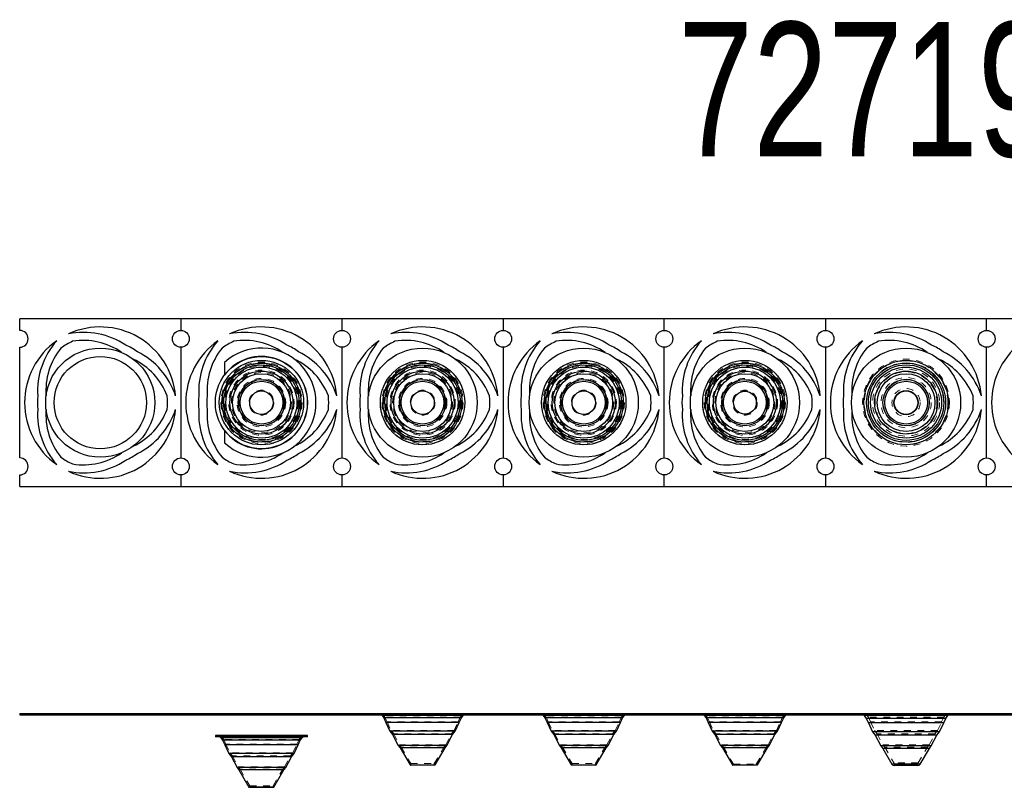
# Model space of a CAD drawing. Header units: inches. Extents: x 1772 to 2706, y -534 to -52.
# Tile 187 of 256: x 1780 to 1795, y -386 to -374. Entities that reach past the tile are written whole.
import ezdxf

# ---------------------------------------------------------------- set-up
doc = ezdxf.new("R2010")
doc.units = ezdxf.units.IN
doc.header["$LTSCALE"] = 0.5
doc.header["$MEASUREMENT"] = 0
doc.linetypes.add('HIDDEN', pattern=[0.225, 0.15, -0.075])
doc.layers.add('APP-M-S', color=30, linetype='Continuous')
doc.styles.add('SLDTEXTSTYLE0', font='TXT', dxfattribs={"width": 0.595745})

msp = doc.modelspace()

# ---------------------------------------------------------------- linework, layer by layer
at = {"layer": 'APP-M-S', "linetype": 'Continuous', "lineweight": 25}
for p, q in [((1823.62502, -378.74429), (1780.42502, -378.74429)), ((1780.42502, -378.91829), (1780.42502, -378.74429)), ((1782.82502, -378.74429), (1782.82502, -378.91829)), ((1785.22502, -378.91829), (1785.22502, -378.74429)), ((1787.62502, -378.74429), (1787.62502, -378.91829)), ((1790.02502, -378.91829), (1790.02502, -378.74429)), ((1792.42502, -378.74429), (1792.42502, -378.91829)), ((1794.82502, -378.91829), (1794.82502, -378.74429)), ((1780.42502, -380.81829), (1780.42502, -379.17029)), ((1782.82502, -379.17029), (1782.82502, -380.81829)), ((1785.22502, -380.81829), (1785.22502, -379.17029)), ((1787.62502, -379.17029), (1787.62502, -380.81829)), ((1790.02502, -380.81829), (1790.02502, -379.17029)), ((1792.42502, -379.17029), (1792.42502, -380.81829)), ((1794.82502, -380.81829), (1794.82502, -379.17029)), ((1783.47502, -379.39625), (1783.47502, -379.58179)), ((1783.47502, -380.40679), (1783.47502, -380.59234)), ((1780.42502, -381.24429), (1780.42502, -381.07029)), ((1782.82502, -381.07029), (1782.82502, -381.24429)), ((1785.22502, -381.24429), (1785.22502, -381.07029)), ((1787.62502, -381.07029), (1787.62502, -381.24429)), ((1790.02502, -381.24429), (1790.02502, -381.07029)), ((1792.42502, -381.07029), (1792.42502, -381.24429)), ((1794.82502, -381.24429), (1794.82502, -381.07029)), ((1780.42502, -381.24429), (1823.62502, -381.24429)), ((1780.42502, -384.61936), (1780.42502, -384.63936)), ((1780.42502, -384.61936), (1823.62502, -384.61936)), ((1780.42502, -384.63936), (1823.62502, -384.63936)), ((1782.82502, -384.61936), (1782.82502, -384.63936)), ((1785.22502, -384.61936), (1785.22502, -384.63936)), ((1785.82059, -384.65178), (1785.84581, -384.68667)), ((1787.02945, -384.65178), (1785.82059, -384.65178)), ((1785.84581, -384.68667), (1785.87841, -384.75584)), ((1787.00423, -384.68667), (1785.84581, -384.68667)), ((1785.87841, -384.75584), (1785.93934, -384.88618)), ((1786.97163, -384.75584), (1785.87841, -384.75584)), ((1786.9107, -384.88618), (1786.97163, -384.75584)), ((1786.97163, -384.75584), (1787.00423, -384.68667)), ((1787.00423, -384.68667), (1787.02945, -384.65178)), ((1787.62502, -384.61936), (1787.62502, -384.63936)), ((1788.22059, -384.65178), (1788.24581, -384.68667)), ((1789.42945, -384.65178), (1788.22059, -384.65178)), ((1788.24581, -384.68667), (1788.27841, -384.75584)), ((1789.40423, -384.68667), (1788.24581, -384.68667)), ((1788.27841, -384.75584), (1788.33934, -384.88618)), ((1789.37163, -384.75584), (1788.27841, -384.75584)), ((1789.3107, -384.88618), (1789.37163, -384.75584)), ((1789.37163, -384.75584), (1789.40423, -384.68667)), ((1789.40423, -384.68667), (1789.42945, -384.65178)), ((1790.02502, -384.61936), (1790.02502, -384.63936)), ((1790.62059, -384.65178), (1790.64581, -384.68667)), ((1791.82945, -384.65178), (1790.62059, -384.65178)), ((1790.64581, -384.68667), (1790.67841, -384.75584)), ((1791.80423, -384.68667), (1790.64581, -384.68667)), ((1790.67841, -384.75584), (1790.73934, -384.88618)), ((1791.77163, -384.75584), (1790.67841, -384.75584)), ((1791.7107, -384.88618), (1791.77163, -384.75584)), ((1791.77163, -384.75584), (1791.80423, -384.68667)), ((1791.80423, -384.68667), (1791.82945, -384.65178)), ((1792.42502, -384.61936), (1792.42502, -384.63936)), ((1793.00208, -384.65178), (1793.03283, -384.69432)), ((1794.24796, -384.65178), (1793.00208, -384.65178)), ((1793.03283, -384.69432), (1793.06483, -384.76222)), ((1794.2172, -384.69432), (1793.03283, -384.69432)), ((1794.18521, -384.76222), (1794.2172, -384.69432)), ((1794.2172, -384.69432), (1794.24796, -384.65178)), ((1794.82502, -384.61936), (1794.82502, -384.63936)), ((1785.93934, -384.88618), (1785.97755, -384.93509)), ((1786.9107, -384.88618), (1785.93934, -384.88618)), ((1786.87249, -384.93509), (1786.9107, -384.88618)), ((1788.33934, -384.88618), (1788.37755, -384.93509)), ((1789.3107, -384.88618), (1788.33934, -384.88618)), ((1789.27249, -384.93509), (1789.3107, -384.88618)), ((1790.73934, -384.88618), (1790.77755, -384.93509)), ((1791.7107, -384.88618), (1790.73934, -384.88618)), ((1791.67249, -384.93509), (1791.7107, -384.88618)), ((1793.06483, -384.76222), (1793.12647, -384.89408)), ((1794.18521, -384.76222), (1793.06483, -384.76222)), ((1793.12647, -384.89408), (1793.16491, -384.94328)), ((1794.12357, -384.89408), (1793.12647, -384.89408)), ((1794.08513, -384.94328), (1794.12357, -384.89408)), ((1794.12357, -384.89408), (1794.18521, -384.76222)), ((1783.33902, -384.94936), (1783.33902, -384.96936)), ((1784.71102, -384.94936), (1783.33902, -384.94936)), ((1784.71102, -384.96936), (1783.33902, -384.96936)), ((1783.42059, -384.98178), (1783.44581, -385.01667)), ((1784.62945, -384.98178), (1783.42059, -384.98178)), ((1783.44581, -385.01667), (1783.47841, -385.08584)), ((1784.60423, -385.01667), (1783.44581, -385.01667)), ((1784.57163, -385.08584), (1784.60423, -385.01667)), ((1784.60423, -385.01667), (1784.62945, -384.98178)), ((1784.71102, -384.96936), (1784.71102, -384.94936)), ((1785.97755, -384.93509), (1786.06351, -385.09742)), ((1786.87249, -384.93509), (1785.97755, -384.93509)), ((1786.78653, -385.09742), (1786.87249, -384.93509)), ((1788.37755, -384.93509), (1788.46351, -385.09742)), ((1789.27249, -384.93509), (1788.37755, -384.93509)), ((1789.18653, -385.09742), (1789.27249, -384.93509)), ((1790.77755, -384.93509), (1790.86351, -385.09742)), ((1791.67249, -384.93509), (1790.77755, -384.93509)), ((1791.58653, -385.09742), (1791.67249, -384.93509)), ((1793.16491, -384.94328), (1793.25078, -385.10544)), ((1794.08513, -384.94328), (1793.16491, -384.94328)), ((1793.99926, -385.10544), (1794.08513, -384.94328)), ((1783.47841, -385.08584), (1783.53934, -385.21618)), ((1784.57163, -385.08584), (1783.47841, -385.08584)), ((1784.5107, -385.21618), (1784.57163, -385.08584)), ((1786.06351, -385.09742), (1786.0897, -385.13277)), ((1786.78653, -385.09742), (1786.06351, -385.09742)), ((1786.0897, -385.13277), (1786.2395, -385.38789)), ((1786.76034, -385.13277), (1786.0897, -385.13277)), ((1786.61054, -385.38789), (1786.76034, -385.13277)), ((1786.76034, -385.13277), (1786.78653, -385.09742)), ((1788.46351, -385.09742), (1788.4897, -385.13277)), ((1789.18653, -385.09742), (1788.46351, -385.09742)), ((1788.4897, -385.13277), (1788.6395, -385.38789)), ((1789.16034, -385.13277), (1788.4897, -385.13277)), ((1789.01054, -385.38789), (1789.16034, -385.13277)), ((1789.16034, -385.13277), (1789.18653, -385.09742)), ((1790.86351, -385.09742), (1790.8897, -385.13277)), ((1791.58653, -385.09742), (1790.86351, -385.09742)), ((1790.8897, -385.13277), (1791.0395, -385.38789)), ((1791.56034, -385.13277), (1790.8897, -385.13277)), ((1791.41054, -385.38789), (1791.56034, -385.13277)), ((1791.56034, -385.13277), (1791.58653, -385.09742)), ((1793.25078, -385.10544), (1793.27717, -385.14106)), ((1793.99926, -385.10544), (1793.25078, -385.10544)), ((1793.27717, -385.14106), (1793.4149, -385.37561)), ((1793.97287, -385.14106), (1793.27717, -385.14106)), ((1793.83514, -385.37561), (1793.97287, -385.14106)), ((1793.97287, -385.14106), (1793.99926, -385.10544)), ((1783.53934, -385.21618), (1783.57755, -385.26509)), ((1784.5107, -385.21618), (1783.53934, -385.21618)), ((1783.57755, -385.26509), (1783.66351, -385.42742)), ((1784.47249, -385.26509), (1783.57755, -385.26509)), ((1784.38653, -385.42742), (1784.47249, -385.26509)), ((1784.47249, -385.26509), (1784.5107, -385.21618)), ((1783.66351, -385.42742), (1783.6897, -385.46277)), ((1784.38653, -385.42742), (1783.66351, -385.42742)), ((1783.6897, -385.46277), (1783.8395, -385.71789)), ((1784.36034, -385.46277), (1783.6897, -385.46277)), ((1784.21054, -385.71789), (1784.36034, -385.46277)), ((1784.36034, -385.46277), (1784.38653, -385.42742)), ((1786.2395, -385.38789), (1786.61054, -385.38789)), ((1786.60623, -385.39036), (1786.24381, -385.39036)), ((1788.6395, -385.38789), (1789.01054, -385.38789)), ((1789.00623, -385.39036), (1788.64381, -385.39036)), ((1791.0395, -385.38789), (1791.41054, -385.38789)), ((1791.40623, -385.39036), (1791.04381, -385.39036)), ((1793.83514, -385.37561), (1793.4149, -385.37561)), ((1793.80065, -385.39536), (1793.44939, -385.39536)), ((1783.8395, -385.71789), (1784.21054, -385.71789)), ((1784.20623, -385.72036), (1783.84381, -385.72036))]:
    msp.add_line(p, q, dxfattribs=at)
at = {"layer": 'APP-M-S', "linetype": 'HIDDEN', "lineweight": 18}
for p, q in [((1780.49825, -384.61936), (1780.49825, -384.63936)), ((1780.55102, -384.63936), (1780.55102, -384.61936)), ((1780.68802, -384.61936), (1780.68802, -384.63936)), ((1780.69109, -384.61936), (1780.69109, -384.63936)), ((1780.69337, -384.61936), (1780.69337, -384.63936)), ((1780.81252, -384.61936), (1780.81252, -384.63936)), ((1780.81541, -384.61936), (1780.81541, -384.63936)), ((1780.8187, -384.61936), (1780.8187, -384.63936)), ((1780.93752, -384.61936), (1780.93752, -384.63936)), ((1780.97725, -384.61936), (1780.97725, -384.63936)), ((1781.04003, -384.61936), (1781.04003, -384.63936)), ((1781.15046, -384.61936), (1781.15046, -384.63936)), ((1781.21324, -384.61936), (1781.21324, -384.63936)), ((1781.94158, -384.61936), (1781.94158, -384.63936)), ((1782.00424, -384.61936), (1782.00424, -384.63936)), ((1782.11478, -384.61936), (1782.11478, -384.63936)), ((1782.17745, -384.61936), (1782.17745, -384.63936)), ((1782.31252, -384.63936), (1782.31252, -384.61936)), ((1782.43752, -384.63936), (1782.43752, -384.61936)), ((1782.62179, -384.61936), (1782.62179, -384.63936)), ((1782.62679, -384.63936), (1782.62679, -384.61936)), ((1782.69902, -384.61936), (1782.69902, -384.63936)), ((1782.74734, -384.61936), (1782.74734, -384.63936)), ((1782.89825, -384.61936), (1782.89825, -384.63936)), ((1782.95102, -384.63936), (1782.95102, -384.61936)), ((1783.08802, -384.61936), (1783.08802, -384.63936)), ((1783.09109, -384.61936), (1783.09109, -384.63936)), ((1783.09337, -384.61936), (1783.09337, -384.63936)), ((1783.21252, -384.61936), (1783.21252, -384.63936)), ((1783.21541, -384.61936), (1783.21541, -384.63936)), ((1783.2187, -384.61936), (1783.2187, -384.63936)), ((1783.37725, -384.61936), (1783.37725, -384.63936)), ((1783.44003, -384.61936), (1783.44003, -384.63936)), ((1783.47502, -384.63936), (1783.47502, -384.61936)), ((1783.55046, -384.61936), (1783.55046, -384.63936)), ((1783.61324, -384.61936), (1783.61324, -384.63936)), ((1784.34158, -384.61936), (1784.34158, -384.63936)), ((1784.40424, -384.61936), (1784.40424, -384.63936)), ((1784.51478, -384.61936), (1784.51478, -384.63936)), ((1784.57745, -384.61936), (1784.57745, -384.63936)), ((1784.71252, -384.63936), (1784.71252, -384.61936)), ((1784.83752, -384.63936), (1784.83752, -384.61936)), ((1785.02179, -384.61936), (1785.02179, -384.63936)), ((1785.02679, -384.63936), (1785.02679, -384.61936)), ((1785.09902, -384.61936), (1785.09902, -384.63936)), ((1785.14734, -384.61936), (1785.14734, -384.63936)), ((1785.29825, -384.61936), (1785.29825, -384.63936)), ((1785.35102, -384.63936), (1785.35102, -384.61936)), ((1785.48802, -384.61936), (1785.48802, -384.63936)), ((1785.49109, -384.61936), (1785.49109, -384.63936)), ((1785.49337, -384.61936), (1785.49337, -384.63936)), ((1785.61252, -384.61936), (1785.61252, -384.63936)), ((1785.61541, -384.61936), (1785.61541, -384.63936)), ((1785.6187, -384.61936), (1785.6187, -384.63936)), ((1785.77725, -384.61936), (1785.77725, -384.63936)), ((1785.82059, -384.65178), (1787.02945, -384.65178)), ((1785.8368, -384.64006), (1785.86311, -384.67646)), ((1787.01324, -384.64006), (1785.83853, -384.64006)), ((1785.84003, -384.61936), (1785.84003, -384.63936)), ((1786.98693, -384.67646), (1785.86311, -384.67646)), ((1785.86311, -384.67646), (1785.89651, -384.74735)), ((1785.87841, -384.75584), (1786.97163, -384.75584)), ((1786.95353, -384.74735), (1785.89651, -384.74735)), ((1785.89651, -384.74735), (1785.95649, -384.87566)), ((1785.95046, -384.61936), (1785.95046, -384.63936)), ((1786.01324, -384.61936), (1786.01324, -384.63936)), ((1786.74158, -384.61936), (1786.74158, -384.63936)), ((1786.80424, -384.61936), (1786.80424, -384.63936)), ((1786.89355, -384.87566), (1786.95353, -384.74735)), ((1786.91478, -384.61936), (1786.91478, -384.63936)), ((1786.95353, -384.74735), (1786.98693, -384.67646)), ((1786.97745, -384.61936), (1786.97745, -384.63936)), ((1786.98693, -384.67646), (1787.01324, -384.64006)), ((1787.23752, -384.63936), (1787.23752, -384.61936)), ((1787.42179, -384.61936), (1787.42179, -384.63936)), ((1787.42679, -384.63936), (1787.42679, -384.61936)), ((1787.49902, -384.61936), (1787.49902, -384.63936)), ((1787.54734, -384.61936), (1787.54734, -384.63936)), ((1787.69825, -384.61936), (1787.69825, -384.63936)), ((1787.75102, -384.63936), (1787.75102, -384.61936)), ((1787.88802, -384.61936), (1787.88802, -384.63936)), ((1787.89109, -384.61936), (1787.89109, -384.63936)), ((1787.89337, -384.61936), (1787.89337, -384.63936)), ((1788.01252, -384.61936), (1788.01252, -384.63936)), ((1788.01541, -384.61936), (1788.01541, -384.63936)), ((1788.0187, -384.61936), (1788.0187, -384.63936)), ((1788.17725, -384.61936), (1788.17725, -384.63936)), ((1788.22059, -384.65178), (1789.42945, -384.65178)), ((1788.2368, -384.64006), (1788.26311, -384.67646)), ((1789.41324, -384.64006), (1788.23853, -384.64006)), ((1788.24003, -384.61936), (1788.24003, -384.63936)), ((1789.38693, -384.67646), (1788.26311, -384.67646)), ((1788.26311, -384.67646), (1788.29651, -384.74735)), ((1788.27841, -384.75584), (1789.37163, -384.75584)), ((1789.35353, -384.74735), (1788.29651, -384.74735)), ((1788.29651, -384.74735), (1788.35649, -384.87566)), ((1788.35046, -384.61936), (1788.35046, -384.63936)), ((1788.41324, -384.61936), (1788.41324, -384.63936)), ((1789.14158, -384.61936), (1789.14158, -384.63936)), ((1789.20424, -384.61936), (1789.20424, -384.63936)), ((1789.29355, -384.87566), (1789.35353, -384.74735)), ((1789.31478, -384.61936), (1789.31478, -384.63936)), ((1789.35353, -384.74735), (1789.38693, -384.67646)), ((1789.37745, -384.61936), (1789.37745, -384.63936)), ((1789.38693, -384.67646), (1789.41324, -384.64006)), ((1789.63752, -384.63936), (1789.63752, -384.61936)), ((1789.82179, -384.61936), (1789.82179, -384.63936)), ((1789.82679, -384.63936), (1789.82679, -384.61936)), ((1789.89902, -384.61936), (1789.89902, -384.63936)), ((1789.94734, -384.61936), (1789.94734, -384.63936)), ((1790.09825, -384.61936), (1790.09825, -384.63936)), ((1790.15102, -384.63936), (1790.15102, -384.61936)), ((1790.28802, -384.61936), (1790.28802, -384.63936)), ((1790.29109, -384.61936), (1790.29109, -384.63936)), ((1790.29337, -384.61936), (1790.29337, -384.63936)), ((1790.41252, -384.61936), (1790.41252, -384.63936)), ((1790.41541, -384.61936), (1790.41541, -384.63936)), ((1790.4187, -384.61936), (1790.4187, -384.63936)), ((1790.57725, -384.61936), (1790.57725, -384.63936)), ((1790.62059, -384.65178), (1791.82945, -384.65178)), ((1790.6368, -384.64006), (1790.66311, -384.67646)), ((1791.81324, -384.64006), (1790.63853, -384.64006)), ((1790.64003, -384.61936), (1790.64003, -384.63936)), ((1791.78693, -384.67646), (1790.66311, -384.67646)), ((1790.66311, -384.67646), (1790.69651, -384.74735)), ((1790.67841, -384.75584), (1791.77163, -384.75584)), ((1791.75353, -384.74735), (1790.69651, -384.74735)), ((1790.69651, -384.74735), (1790.75649, -384.87566)), ((1790.75046, -384.61936), (1790.75046, -384.63936)), ((1790.81324, -384.61936), (1790.81324, -384.63936)), ((1791.54158, -384.61936), (1791.54158, -384.63936)), ((1791.60424, -384.61936), (1791.60424, -384.63936)), ((1791.69355, -384.87566), (1791.75353, -384.74735)), ((1791.71478, -384.61936), (1791.71478, -384.63936)), ((1791.75353, -384.74735), (1791.78693, -384.67646)), ((1791.77745, -384.61936), (1791.77745, -384.63936)), ((1791.78693, -384.67646), (1791.81324, -384.64006)), ((1792.03752, -384.63936), (1792.03752, -384.61936)), ((1792.22179, -384.61936), (1792.22179, -384.63936)), ((1792.22679, -384.63936), (1792.22679, -384.61936)), ((1792.29902, -384.61936), (1792.29902, -384.63936)), ((1792.34734, -384.61936), (1792.34734, -384.63936)), ((1792.49825, -384.61936), (1792.49825, -384.63936)), ((1792.55102, -384.63936), (1792.55102, -384.61936)), ((1792.68802, -384.61936), (1792.68802, -384.63936)), ((1792.69109, -384.61936), (1792.69109, -384.63936)), ((1792.69337, -384.61936), (1792.69337, -384.63936)), ((1792.81252, -384.61936), (1792.81252, -384.63936)), ((1792.81541, -384.61936), (1792.81541, -384.63936)), ((1792.8187, -384.61936), (1792.8187, -384.63936)), ((1792.97725, -384.61936), (1792.97725, -384.63936)), ((1793.00208, -384.65178), (1794.24796, -384.65178)), ((1793.0368, -384.64006), (1793.06311, -384.67646)), ((1794.21324, -384.64006), (1793.03853, -384.64006)), ((1793.04003, -384.61936), (1793.04003, -384.63936)), ((1794.18693, -384.67646), (1793.06311, -384.67646)), ((1793.06311, -384.67646), (1793.09651, -384.74735)), ((1794.15353, -384.74735), (1793.09651, -384.74735)), ((1793.09651, -384.74735), (1793.15649, -384.87566)), ((1793.15046, -384.61936), (1793.15046, -384.63936)), ((1793.21324, -384.61936), (1793.21324, -384.63936)), ((1793.94158, -384.61936), (1793.94158, -384.63936)), ((1794.00424, -384.61936), (1794.00424, -384.63936)), ((1794.09355, -384.87566), (1794.15353, -384.74735)), ((1794.11478, -384.61936), (1794.11478, -384.63936)), ((1794.15353, -384.74735), (1794.18693, -384.67646)), ((1794.17745, -384.61936), (1794.17745, -384.63936)), ((1794.18693, -384.67646), (1794.21324, -384.64006)), ((1794.43752, -384.63936), (1794.43752, -384.61936)), ((1794.62179, -384.61936), (1794.62179, -384.63936)), ((1794.62679, -384.63936), (1794.62679, -384.61936)), ((1794.69902, -384.61936), (1794.69902, -384.63936)), ((1794.74734, -384.61936), (1794.74734, -384.63936)), ((1794.89825, -384.61936), (1794.89825, -384.63936)), ((1794.95102, -384.63936), (1794.95102, -384.61936)), ((1795.08802, -384.61936), (1795.08802, -384.63936)), ((1786.89355, -384.87566), (1785.95649, -384.87566)), ((1785.95649, -384.87566), (1785.99439, -384.92417)), ((1786.85565, -384.92417), (1786.89355, -384.87566)), ((1789.29355, -384.87566), (1788.35649, -384.87566)), ((1788.35649, -384.87566), (1788.39439, -384.92417)), ((1789.25565, -384.92417), (1789.29355, -384.87566)), ((1791.69355, -384.87566), (1790.75649, -384.87566)), ((1790.75649, -384.87566), (1790.79439, -384.92417)), ((1791.65565, -384.92417), (1791.69355, -384.87566)), ((1793.06483, -384.76222), (1794.18521, -384.76222)), ((1794.09355, -384.87566), (1793.15649, -384.87566)), ((1793.15649, -384.87566), (1793.19439, -384.92417)), ((1794.05565, -384.92417), (1794.09355, -384.87566)), ((1783.42059, -384.98178), (1784.62945, -384.98178)), ((1783.4368, -384.97006), (1783.46311, -385.00646)), ((1784.61324, -384.97006), (1783.43853, -384.97006)), ((1784.58693, -385.00646), (1783.46311, -385.00646)), ((1783.46311, -385.00646), (1783.49651, -385.07735)), ((1784.55353, -385.07735), (1784.58693, -385.00646)), ((1784.58693, -385.00646), (1784.61324, -384.97006)), ((1786.85565, -384.92417), (1785.99439, -384.92417)), ((1785.99439, -384.92417), (1786.08048, -385.08672)), ((1786.76956, -385.08672), (1786.85565, -384.92417)), ((1789.25565, -384.92417), (1788.39439, -384.92417)), ((1788.39439, -384.92417), (1788.48048, -385.08672)), ((1789.16956, -385.08672), (1789.25565, -384.92417)), ((1791.65565, -384.92417), (1790.79439, -384.92417)), ((1790.79439, -384.92417), (1790.88048, -385.08672)), ((1791.56956, -385.08672), (1791.65565, -384.92417)), ((1794.05565, -384.92417), (1793.19439, -384.92417)), ((1793.19439, -384.92417), (1793.28048, -385.08672)), ((1793.96956, -385.08672), (1794.05565, -384.92417)), ((1783.47841, -385.08584), (1784.57163, -385.08584)), ((1784.55353, -385.07735), (1783.49651, -385.07735)), ((1783.49651, -385.07735), (1783.55649, -385.20566)), ((1784.49355, -385.20566), (1784.55353, -385.07735)), ((1786.76956, -385.08672), (1786.08048, -385.08672)), ((1786.08048, -385.08672), (1786.1064, -385.12172)), ((1786.74364, -385.12172), (1786.1064, -385.12172)), ((1786.1064, -385.12172), (1786.25052, -385.36716)), ((1786.59952, -385.36716), (1786.74364, -385.12172)), ((1786.74364, -385.12172), (1786.76956, -385.08672)), ((1789.16956, -385.08672), (1788.48048, -385.08672)), ((1788.48048, -385.08672), (1788.5064, -385.12172)), ((1789.14364, -385.12172), (1788.5064, -385.12172)), ((1788.5064, -385.12172), (1788.65052, -385.36716)), ((1788.99952, -385.36716), (1789.14364, -385.12172)), ((1789.14364, -385.12172), (1789.16956, -385.08672)), ((1791.56956, -385.08672), (1790.88048, -385.08672)), ((1790.88048, -385.08672), (1790.9064, -385.12172)), ((1791.54364, -385.12172), (1790.9064, -385.12172)), ((1790.9064, -385.12172), (1791.05534, -385.37536)), ((1791.3947, -385.37536), (1791.54364, -385.12172)), ((1791.54364, -385.12172), (1791.56956, -385.08672)), ((1793.96956, -385.08672), (1793.28048, -385.08672)), ((1793.28048, -385.08672), (1793.3064, -385.12172)), ((1793.94364, -385.12172), (1793.3064, -385.12172)), ((1793.3064, -385.12172), (1793.44508, -385.35789)), ((1793.80496, -385.35789), (1793.94364, -385.12172)), ((1793.94364, -385.12172), (1793.96956, -385.08672)), ((1784.49355, -385.20566), (1783.55649, -385.20566)), ((1783.55649, -385.20566), (1783.59439, -385.25417)), ((1784.45565, -385.25417), (1783.59439, -385.25417)), ((1783.59439, -385.25417), (1783.68048, -385.41672)), ((1784.36956, -385.41672), (1784.45565, -385.25417)), ((1784.45565, -385.25417), (1784.49355, -385.20566)), ((1784.36956, -385.41672), (1783.68048, -385.41672)), ((1783.68048, -385.41672), (1783.7064, -385.45172)), ((1784.34364, -385.45172), (1783.7064, -385.45172)), ((1783.7064, -385.45172), (1783.85052, -385.69716)), ((1784.19952, -385.69716), (1784.34364, -385.45172)), ((1784.34364, -385.45172), (1784.36956, -385.41672)), ((1786.61054, -385.38789), (1786.2395, -385.38789)), ((1786.25052, -385.36716), (1786.59952, -385.36716)), ((1786.25052, -385.36716), (1786.25052, -385.39036)), ((1786.59952, -385.39036), (1786.59952, -385.36716)), ((1789.01054, -385.38789), (1788.6395, -385.38789)), ((1788.65052, -385.36716), (1788.99952, -385.36716)), ((1788.65052, -385.36716), (1788.65052, -385.39036)), ((1788.99952, -385.39036), (1788.99952, -385.36716)), ((1791.41054, -385.38789), (1791.0395, -385.38789)), ((1791.05534, -385.37536), (1791.3947, -385.37536)), ((1793.4149, -385.37561), (1793.83514, -385.37561)), ((1793.80496, -385.35789), (1793.44508, -385.35789)), ((1793.80065, -385.36036), (1793.44939, -385.36036)), ((1784.21054, -385.71789), (1783.8395, -385.71789)), ((1783.85052, -385.69716), (1784.19952, -385.69716)), ((1783.85052, -385.69716), (1783.85052, -385.72036)), ((1784.19952, -385.72036), (1784.19952, -385.69716))]:
    msp.add_line(p, q, dxfattribs=at)
at = {"layer": 'APP-M-S', "linetype": 'Continuous', "lineweight": 25}
for centre, radius in [((1782.82502, -379.04429), 0.126), ((1785.22502, -379.04429), 0.126), ((1787.62502, -379.04429), 0.126), ((1790.02502, -379.04429), 0.126), ((1792.42502, -379.04429), 0.126), ((1794.82502, -379.04429), 0.126), ((1781.62502, -379.99429), 0.8125), ((1786.42502, -379.99429), 0.8125), ((1788.82502, -379.99429), 0.8125), ((1791.22502, -379.99429), 0.8125), ((1793.62502, -379.99429), 0.8125), ((1781.62502, -379.99429), 0.6875), ((1784.02502, -379.99429), 0.686), ((1784.02502, -379.99429), 0.62874), ((1784.02502, -379.99429), 0.58822), ((1784.02502, -379.99429), 0.56191), ((1784.02502, -379.99429), 0.52851), ((1786.42502, -379.99429), 0.62874), ((1786.42502, -379.99429), 0.58822), ((1786.42502, -379.99429), 0.56191), ((1786.42502, -379.99429), 0.52851), ((1788.82502, -379.99429), 0.62874), ((1788.82502, -379.99429), 0.58822), ((1788.82502, -379.99429), 0.56191), ((1788.82502, -379.99429), 0.52851), ((1791.22502, -379.99429), 0.62874), ((1791.22502, -379.99429), 0.58822), ((1791.22502, -379.99429), 0.56191), ((1791.22502, -379.99429), 0.52851), ((1793.62502, -379.99429), 0.62874), ((1793.62502, -379.99429), 0.58822), ((1793.62502, -379.99429), 0.56191), ((1793.62502, -379.99429), 0.52851), ((1784.02502, -379.99429), 0.46853), ((1784.02502, -379.99429), 0.43063), ((1786.42502, -379.99429), 0.46853), ((1786.42502, -379.99429), 0.43063), ((1788.82502, -379.99429), 0.46853), ((1788.82502, -379.99429), 0.43063), ((1791.22502, -379.99429), 0.46853), ((1791.22502, -379.99429), 0.43063), ((1793.62502, -379.99429), 0.46853), ((1793.62502, -379.99429), 0.43063), ((1784.02502, -379.99429), 0.34454), ((1784.02502, -379.99429), 0.31862), ((1786.42502, -379.99429), 0.34454), ((1786.42502, -379.99429), 0.31862), ((1788.82502, -379.99429), 0.34454), ((1788.82502, -379.99429), 0.31862), ((1791.22502, -379.99429), 0.34454), ((1791.22502, -379.99429), 0.31862), ((1793.62502, -379.99429), 0.34454), ((1793.62502, -379.99429), 0.31862), ((1784.02502, -379.99429), 0.1745), ((1786.42502, -379.99429), 0.1745), ((1788.82502, -379.99429), 0.1745), ((1791.22502, -379.99429), 0.16968), ((1793.62502, -379.99429), 0.17994), ((1793.62502, -379.99429), 0.17563), ((1782.82502, -380.94429), 0.126), ((1785.22502, -380.94429), 0.126), ((1787.62502, -380.94429), 0.126), ((1790.02502, -380.94429), 0.126), ((1792.42502, -380.94429), 0.126), ((1794.82502, -380.94429), 0.126)]:
    msp.add_circle(centre, radius, dxfattribs=at)
at = {"layer": 'APP-M-S', "linetype": 'HIDDEN', "lineweight": 18}
for centre, radius in [((1784.02502, -379.99429), 0.62874), ((1784.02502, -379.99429), 0.60443), ((1784.02502, -379.99429), 0.57921), ((1784.02502, -379.99429), 0.54661), ((1786.42502, -379.99429), 0.62874), ((1786.42502, -379.99429), 0.60443), ((1786.42502, -379.99429), 0.57921), ((1786.42502, -379.99429), 0.54661), ((1788.82502, -379.99429), 0.62874), ((1788.82502, -379.99429), 0.60443), ((1788.82502, -379.99429), 0.57921), ((1788.82502, -379.99429), 0.54661), ((1791.22502, -379.99429), 0.62874), ((1791.22502, -379.99429), 0.60443), ((1791.22502, -379.99429), 0.57921), ((1791.22502, -379.99429), 0.54661), ((1793.62502, -379.99429), 0.64725), ((1793.62502, -379.99429), 0.62294), ((1793.62502, -379.99429), 0.59218), ((1793.62502, -379.99429), 0.56019), ((1784.02502, -379.99429), 0.48568), ((1784.02502, -379.99429), 0.44747), ((1786.42502, -379.99429), 0.48568), ((1786.42502, -379.99429), 0.44747), ((1788.82502, -379.99429), 0.48568), ((1788.82502, -379.99429), 0.44747), ((1791.22502, -379.99429), 0.48568), ((1791.22502, -379.99429), 0.44747), ((1793.62502, -379.99429), 0.49855), ((1793.62502, -379.99429), 0.46011), ((1793.62502, -379.99429), 0.37424), ((1784.02502, -379.99429), 0.36151), ((1784.02502, -379.99429), 0.33532), ((1786.42502, -379.99429), 0.36151), ((1786.42502, -379.99429), 0.33532), ((1788.82502, -379.99429), 0.36151), ((1788.82502, -379.99429), 0.33532), ((1791.22502, -379.99429), 0.36151), ((1791.22502, -379.99429), 0.33532), ((1793.62502, -379.99429), 0.34785), ((1784.02502, -379.99429), 0.18552), ((1784.02502, -379.99429), 0.18121), ((1786.42502, -379.99429), 0.18552), ((1786.42502, -379.99429), 0.18121), ((1788.82502, -379.99429), 0.18552), ((1788.82502, -379.99429), 0.18121), ((1791.22502, -379.99429), 0.18552), ((1791.22502, -379.99429), 0.18121), ((1793.62502, -379.99429), 0.21012), ((1793.62502, -379.99429), 0.17563)]:
    msp.add_circle(centre, radius, dxfattribs=at)
at = {"layer": 'APP-M-S', "linetype": 'Continuous', "lineweight": 25}
for centre, radius, start, end in [((1781.62502, -379.99429), 1.12677, 5.091649, 114.908351), ((1784.02502, -379.99429), 1.12677, 5.091649, 114.908351), ((1786.42502, -379.99429), 1.12677, 5.091649, 114.908351), ((1788.82502, -379.99429), 1.12677, 5.091649, 114.908351), ((1791.22502, -379.99429), 1.12677, 5.091649, 114.908351), ((1793.62502, -379.99429), 1.12677, 5.091649, 114.908351), ((1780.42502, -379.04429), 0.126, 270, 90), ((1781.37996, -380.07548), 1.12677, 56.354933, 101.752089), ((1783.77996, -380.07548), 1.12677, 56.354933, 101.752089), ((1786.17996, -380.07548), 1.12677, 56.354933, 101.752089), ((1788.57996, -380.07548), 1.12677, 56.354933, 101.752089), ((1790.97996, -380.07548), 1.12677, 56.354933, 101.752089), ((1793.37996, -380.07548), 1.12677, 56.354933, 101.752089), ((1781.62502, -379.99429), 1.12677, 125.091649, 234.908351), ((1781.81786, -379.82266), 1.12677, 138.247911, 183.645067), ((1781.81718, -379.8132), 1.00177, 140.875187, 184.643359), ((1781.62502, -379.99429), 1.00177, 114.271013, 125.728987), ((1781.3721, -380.07016), 1.00177, 55.356641, 99.124813), ((1781.62502, -379.99429), 0.937, 53.873521, 66.126479), ((1784.02502, -379.99429), 1.12677, 125.091649, 234.908351), ((1784.21786, -379.82266), 1.12677, 138.247911, 183.645067), ((1784.21718, -379.8132), 1.00177, 140.875187, 184.643359), ((1784.02502, -379.99429), 1.00177, 114.271013, 125.728987), ((1784.02502, -379.99429), 0.8125, 227.396333, 132.603667), ((1783.7721, -380.07016), 1.00177, 55.356641, 99.124813), ((1784.02502, -379.99429), 0.937, 53.873521, 66.126479), ((1786.42502, -379.99429), 1.12677, 125.091649, 234.908351), ((1786.61786, -379.82266), 1.12677, 138.247911, 183.645067), ((1786.61718, -379.8132), 1.00177, 140.875187, 184.643359), ((1786.42502, -379.99429), 1.00177, 114.271013, 125.728987), ((1786.1721, -380.07016), 1.00177, 55.356641, 99.124813), ((1786.42502, -379.99429), 0.937, 53.873521, 66.126479), ((1788.82502, -379.99429), 1.12677, 125.091649, 234.908351), ((1789.01786, -379.82266), 1.12677, 138.247911, 183.645067), ((1789.01718, -379.8132), 1.00177, 140.875187, 184.643359), ((1788.82502, -379.99429), 1.00177, 114.271013, 125.728987), ((1788.5721, -380.07016), 1.00177, 55.356641, 99.124813), ((1788.82502, -379.99429), 0.937, 53.873521, 66.126479), ((1791.22502, -379.99429), 1.12677, 125.091649, 234.908351), ((1791.41786, -379.82266), 1.12677, 138.247911, 183.645067), ((1791.41718, -379.8132), 1.00177, 140.875187, 184.643359), ((1791.22502, -379.99429), 1.00177, 114.271013, 125.728987), ((1790.9721, -380.07016), 1.00177, 55.356641, 99.124813), ((1791.22502, -379.99429), 0.937, 53.873521, 66.126479), ((1793.62502, -379.99429), 1.12677, 125.091649, 234.908351), ((1793.81786, -379.82266), 1.12677, 138.247911, 183.645067), ((1793.81718, -379.8132), 1.00177, 140.875187, 184.643359), ((1793.62502, -379.99429), 1.00177, 114.271013, 125.728987), ((1793.3721, -380.07016), 1.00177, 55.356641, 99.124813), ((1793.62502, -379.99429), 0.937, 53.873521, 66.126479), ((1796.02502, -379.99429), 1.12677, 125.091649, 234.908351), ((1781.67724, -380.24712), 1.12677, 18.247911, 63.645067), ((1784.02502, -379.99429), 0.6875, 216.869898, 143.130102), ((1784.07724, -380.24712), 1.12677, 18.247911, 63.645067), ((1786.47724, -380.24712), 1.12677, 18.247911, 63.645067), ((1788.87724, -380.24712), 1.12677, 18.247911, 63.645067), ((1791.27724, -380.24712), 1.12677, 18.247911, 63.645067), ((1793.67724, -380.24712), 1.12677, 18.247911, 63.645067), ((1781.68577, -380.25126), 1.00177, 20.875187, 64.643359), ((1784.08577, -380.25126), 1.00177, 20.875187, 64.643359), ((1786.48577, -380.25126), 1.00177, 20.875187, 64.643359), ((1788.88577, -380.25126), 1.00177, 20.875187, 64.643359), ((1791.28577, -380.25126), 1.00177, 20.875187, 64.643359), ((1793.68577, -380.25126), 1.00177, 20.875187, 64.643359), ((1781.62502, -379.99429), 0.937, 173.873521, 186.126479), ((1781.62502, -379.99429), 1.00177, 354.271013, 5.728987), ((1784.02502, -379.99429), 0.937, 173.873521, 186.126479), ((1784.02502, -379.99429), 0.8125, 172.930286, 187.069714), ((1784.02502, -379.99429), 1.00177, 354.271013, 5.728987), ((1786.42502, -379.99429), 0.937, 173.873521, 186.126479), ((1786.42502, -379.99429), 1.00177, 354.271013, 5.728987), ((1788.82502, -379.99429), 0.937, 173.873521, 186.126479), ((1788.82502, -379.99429), 1.00177, 354.271013, 5.728987), ((1791.22502, -379.99429), 0.937, 173.873521, 186.126479), ((1791.22502, -379.99429), 1.00177, 354.271013, 5.728987), ((1793.62502, -379.99429), 0.937, 173.873521, 186.126479), ((1793.62502, -379.99429), 1.00177, 354.271013, 5.728987), ((1781.81786, -380.16593), 1.12677, 176.354933, 221.752089), ((1781.81718, -380.17539), 1.00177, 175.356641, 219.124813), ((1781.62502, -379.99429), 1.12677, 245.091649, 354.908351), ((1781.68577, -379.73733), 1.00177, 295.356641, 339.124813), ((1781.67724, -379.74147), 1.12677, 296.354933, 341.752089), ((1784.21786, -380.16593), 1.12677, 176.354933, 221.752089), ((1784.21718, -380.17539), 1.00177, 175.356641, 219.124813), ((1784.02502, -379.99429), 1.12677, 245.091649, 354.908351), ((1784.08577, -379.73733), 1.00177, 295.356641, 339.124813), ((1784.07724, -379.74147), 1.12677, 296.354933, 341.752089), ((1786.61786, -380.16593), 1.12677, 176.354933, 221.752089), ((1786.61718, -380.17539), 1.00177, 175.356641, 219.124813), ((1786.42502, -379.99429), 1.12677, 245.091649, 354.908351), ((1786.48577, -379.73733), 1.00177, 295.356641, 339.124813), ((1786.47724, -379.74147), 1.12677, 296.354933, 341.752089), ((1789.01786, -380.16593), 1.12677, 176.354933, 221.752089), ((1789.01718, -380.17539), 1.00177, 175.356641, 219.124813), ((1788.82502, -379.99429), 1.12677, 245.091649, 354.908351), ((1788.88577, -379.73733), 1.00177, 295.356641, 339.124813), ((1788.87724, -379.74147), 1.12677, 296.354933, 341.752089), ((1791.41786, -380.16593), 1.12677, 176.354933, 221.752089), ((1791.41718, -380.17539), 1.00177, 175.356641, 219.124813), ((1791.22502, -379.99429), 1.12677, 245.091649, 354.908351), ((1791.28577, -379.73733), 1.00177, 295.356641, 339.124813), ((1791.27724, -379.74147), 1.12677, 296.354933, 341.752089), ((1793.81786, -380.16593), 1.12677, 176.354933, 221.752089), ((1793.81718, -380.17539), 1.00177, 175.356641, 219.124813), ((1793.62502, -379.99429), 1.12677, 245.091649, 354.908351), ((1793.68577, -379.73733), 1.00177, 295.356641, 339.124813), ((1793.67724, -379.74147), 1.12677, 296.354933, 341.752089), ((1781.3721, -379.91842), 1.00177, 260.875187, 304.643359), ((1781.62502, -379.99429), 0.937, 293.873521, 306.126479), ((1783.7721, -379.91842), 1.00177, 260.875187, 304.643359), ((1784.02502, -379.99429), 0.937, 293.873521, 306.126479), ((1786.1721, -379.91842), 1.00177, 260.875187, 304.643359), ((1786.42502, -379.99429), 0.937, 293.873521, 306.126479), ((1788.5721, -379.91842), 1.00177, 260.875187, 304.643359), ((1788.82502, -379.99429), 0.937, 293.873521, 306.126479), ((1790.9721, -379.91842), 1.00177, 260.875187, 304.643359), ((1791.22502, -379.99429), 0.937, 293.873521, 306.126479), ((1793.3721, -379.91842), 1.00177, 260.875187, 304.643359), ((1793.62502, -379.99429), 0.937, 293.873521, 306.126479), ((1780.42502, -380.94429), 0.126, 270, 90), ((1781.62502, -379.99429), 1.00177, 234.271013, 245.728987), ((1781.37996, -379.9131), 1.12677, 258.247911, 303.645067), ((1784.02502, -379.99429), 1.00177, 234.271013, 245.728987), ((1783.77996, -379.9131), 1.12677, 258.247911, 303.645067), ((1786.42502, -379.99429), 1.00177, 234.271013, 245.728987), ((1786.17996, -379.9131), 1.12677, 258.247911, 303.645067), ((1788.82502, -379.99429), 1.00177, 234.271013, 245.728987), ((1788.57996, -379.9131), 1.12677, 258.247911, 303.645067), ((1791.22502, -379.99429), 1.00177, 234.271013, 245.728987), ((1790.97996, -379.9131), 1.12677, 258.247911, 303.645067), ((1793.62502, -379.99429), 1.00177, 234.271013, 245.728987), ((1793.37996, -379.9131), 1.12677, 258.247911, 303.645067), ((1785.79628, -384.66936), 0.03, 35.862849, 90), ((1787.05376, -384.66936), 0.03, 90, 144.137151), ((1788.19628, -384.66936), 0.03, 35.862849, 90), ((1789.45376, -384.66936), 0.03, 90, 144.137151), ((1790.59628, -384.66936), 0.03, 35.862849, 90), ((1791.85376, -384.66936), 0.03, 90, 144.137151), ((1792.97777, -384.66936), 0.03, 35.862849, 90), ((1794.27227, -384.66936), 0.03, 90, 144.137151), ((1783.39628, -384.99936), 0.03, 35.862849, 90), ((1784.65376, -384.99936), 0.03, 90, 144.137151), ((1786.24381, -385.38536), 0.005, 210.421305, 270), ((1786.60623, -385.38536), 0.005, 270, 329.578695), ((1788.64381, -385.38536), 0.005, 210.421305, 270), ((1789.00623, -385.38536), 0.005, 270, 329.578695), ((1791.04381, -385.38536), 0.005, 210.421305, 270), ((1791.40623, -385.38536), 0.005, 270, 329.578695), ((1793.44939, -385.35536), 0.04, 210.421305, 270), ((1793.80065, -385.35536), 0.04, 270, 329.578695), ((1783.84381, -385.71536), 0.005, 210.421305, 270), ((1784.20623, -385.71536), 0.005, 270, 329.578695)]:
    msp.add_arc(centre, radius, start, end, dxfattribs=at)
at = {"layer": 'APP-M-S', "linetype": 'HIDDEN', "lineweight": 18}
for centre, radius, start, end in [((1785.79628, -384.66936), 0.05, 35.862849, 90), ((1787.05376, -384.66936), 0.05, 90, 144.137151), ((1788.19628, -384.66936), 0.05, 35.862849, 90), ((1789.45376, -384.66936), 0.05, 90, 144.137151), ((1790.59628, -384.66936), 0.05, 35.862849, 90), ((1791.85376, -384.66936), 0.05, 90, 144.137151), ((1792.99628, -384.66936), 0.05, 35.862849, 90), ((1794.25376, -384.66936), 0.05, 90, 144.137151), ((1783.39628, -384.99936), 0.05, 35.862849, 90), ((1784.65376, -384.99936), 0.05, 90, 144.137151), ((1793.44939, -385.35536), 0.005, 210.421305, 270), ((1793.80065, -385.35536), 0.005, 270, 329.578695)]:
    msp.add_arc(centre, radius, start, end, dxfattribs=at)

# ---------------------------------------------------------------- texts
at = {"color": 7, "lineweight": 0, "style": 'SLDTEXTSTYLE0', "width": 0.75}
msp.add_text('72719 - ROUND CUT', height=2, dxfattribs=at).set_placement((1790.2309, -376.32928))

doc.saveas('drawing.dxf')
